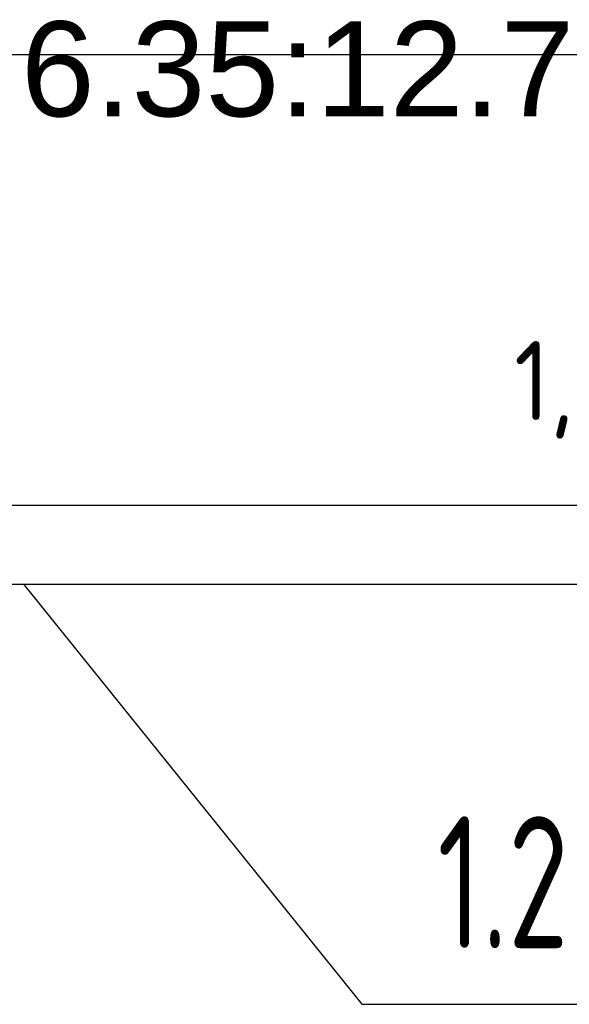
# Model space of a CAD drawing. Header units: millimetres. Extents: x -367720 to -162733, y 309172 to 337444.
# Tile 5 of 256: x -362552 to -361684, y 315841 to 317397. Entities that reach past the tile are written whole.
import ezdxf
from ezdxf.enums import TextEntityAlignment as Align

# ---------------------------------------------------------------- set-up
doc = ezdxf.new("R2010")
doc.units = ezdxf.units.MM
doc.header["$LTSCALE"] = 10
doc.header["$MEASUREMENT"] = 0
doc.linetypes.add('HIDDEN', pattern=[0.375, 0.25, -0.125])
doc.layers.get('0').update_dxf_attribs({"color": 255, "lineweight": 13})
for name, color, linetype, lineweight in [('LATS_PIPE_REFRIGERANT_INDEX', 1, 'Continuous', 0), ('VZ1', 6, 'Continuous', 18), ('vzt-odvod', 6, 'Continuous', 40), ('vzt-popis', 81, 'Continuous', 20), ('vzt-přívod', 2, 'Continuous', 40)]:
    doc.layers.add(name, color=color, linetype=linetype, lineweight=lineweight)
for name, color, linetype in [('VZT_odvod', 6, 'Continuous'), ('VZT_pozice', 1, 'Continuous'), ('ÚT_CHL-ovladač', 4, 'Continuous')]:
    doc.layers.add(name, color=color, linetype=linetype)
doc.styles.add('ISO8', font='ISO8.shx')
doc.styles.add('LATS_ANNO', font='arial.ttf')
doc.styles.add('ROMANS', font='ROMANS.shx', dxfattribs={"height": 80})

# ---------------------------------------------------------------- blocks, each defined once
blk = doc.blocks.new('A$C44164CF6')
at = {"layer": 'ÚT_CHL-ovladač'}
blk.add_line((-10956.1, -1578.2), (-6183.3, -1578.2), dxfattribs=at)
at = {"layer": 'LATS_PIPE_REFRIGERANT_INDEX', "color": 7, "style": 'LATS_ANNO'}
blk.add_text('6.35:12.7', height=150, dxfattribs=at).set_placement((-6893.3, -1601.1), align=Align.MIDDLE_RIGHT)
at = {"layer": 'VZ1', "extrusion": (0, -1, -1.22461e-16), "style": 'ROMANS', "width": 0.8, "flags": 1}
for tag, p in [('MATERIAL', (-2269.1, 3112.5, -14812.2)), ('PRIRUBA', (-2269.1, 3112.5, -14812.2)), ('PRUTOK', (-2269.1, 3112.5, -14812.2)), ('PLOCHA', (-2269.1, 3112.5, -14812.2)), ('OBVOD', (-2269.1, 3112.5, -14812.2)), ('NAZEV', (-2269.1, 3112.5, -14812.2)), ('USEK', (-2269.1, 3112.5, -14812.2)), ('KOTA', (-2269.1, 3112.5, -14812.2)), ('TVAR', (-2269.1, 3112.5, -14812.2)), ('NB2', (-2269.1, 3112.5, -14812.2)), ('NB1', (-2269.1, 3112.5, -14812.2)), ('POS', (-2269.1, 3112.5, -14812.2)), ('DB', (-2269.1, 3112.5, -14812.2)), ('DA', (-2269.1, 3112.5, -14812.2)), ('B2', (-2269.1, 3112.5, -14812.2)), ('A2', (-2269.1, 3112.5, -14812.2)), ('B1', (-2269.1, 3112.5, -14812.2)), ('A1', (-2269.1, 3112.5, -14812.2)), ('LT', (-2269.1, 3112.5, -14812.2)), ('MATERIAL', (99885.3, 3112.5, -14812.2)), ('PRIRUBA', (99885.3, 3112.5, -14812.2)), ('PRUTOK', (99885.3, 3112.5, -14812.2)), ('PLOCHA', (99885.3, 3112.5, -14812.2)), ('OBVOD', (99885.3, 3112.5, -14812.2)), ('NAZEV', (99885.3, 3112.5, -14812.2)), ('USEK', (99885.3, 3112.5, -14812.2)), ('KOTA', (99885.3, 3112.5, -14812.2)), ('TVAR', (99885.3, 3112.5, -14812.2)), ('NB2', (99885.3, 3112.5, -14812.2)), ('NB1', (99885.3, 3112.5, -14812.2)), ('POS', (99885.3, 3112.5, -14812.2)), ('DB', (99885.3, 3112.5, -14812.2)), ('DA', (99885.3, 3112.5, -14812.2)), ('B2', (99885.3, 3112.5, -14812.2)), ('B1', (99885.3, 3112.5, -14812.2)), ('LT', (99885.3, 3112.5, -14812.2)), ('A2', (99885.3, 3112.5, -14812.2)), ('A1', (99885.3, 3112.5, -14812.2))]:
    blk.add_attdef(tag, p, '', height=1, rotation=180, dxfattribs=at)
at = {"layer": 'VZ1', "extrusion": (1.22461e-16, 1, 4.44089e-16), "style": 'ROMANS', "width": 0.8, "flags": 1}
for tag, p in [('MATERIAL', (2269.1, 2852.5, 14812.2)), ('PRIRUBA', (2269.1, 2852.5, 14812.2)), ('IZOLACE', (2269.1, 2852.5, 14812.2)), ('PRUTOK', (2269.1, 2852.5, 14812.2)), ('PLOCHA', (2269.1, 2852.5, 14812.2)), ('NASTCE', (2269.1, 2852.5, 14812.2)), ('OBVOD', (2269.1, 2852.5, 14812.2)), ('NAZEV', (2269.1, 2852.5, 14812.2)), ('USEK', (2269.1, 2852.5, 14812.2)), ('KOTA', (2269.1, 2852.5, 14812.2)), ('TVAR', (2269.1, 2852.5, 14812.2)), ('NB2', (2269.1, 2852.5, 14812.2)), ('NB1', (2269.1, 2852.5, 14812.2)), ('POS', (2269.1, 2852.5, 14812.2)), ('VS', (2269.1, 2852.5, 14812.2)), ('B1', (2269.1, 2852.5, 14812.2)), ('A1', (2269.1, 2852.5, 14812.2)), ('LT', (2269.1, 2852.5, 14812.2)), ('MATERIAL', (-99885.3, 2852.5, 14812.2)), ('PRIRUBA', (-99885.3, 2852.5, 14812.2)), ('IZOLACE', (-99885.3, 2852.5, 14812.2)), ('PRUTOK', (-99885.3, 2852.5, 14812.2)), ('PLOCHA', (-99885.3, 2852.5, 14812.2)), ('NASTCE', (-99885.3, 2852.5, 14812.2)), ('OBVOD', (-99885.3, 2852.5, 14812.2)), ('NAZEV', (-99885.3, 2852.5, 14812.2)), ('USEK', (-99885.3, 2852.5, 14812.2)), ('KOTA', (-99885.3, 2852.5, 14812.2)), ('TVAR', (-99885.3, 2852.5, 14812.2)), ('NB2', (-99885.3, 2852.5, 14812.2)), ('NB1', (-99885.3, 2852.5, 14812.2)), ('POS', (-99885.3, 2852.5, 14812.2)), ('B1', (-99885.3, 2852.5, 14812.2)), ('VS', (-99885.3, 2852.5, 14812.2)), ('LT', (-99885.3, 2852.5, 14812.2)), ('A1', (-99885.3, 2852.5, 14812.2))]:
    blk.add_attdef(tag, p, '', height=1, dxfattribs=at)
at = {"layer": 'vzt-popis', "insert": (-6988.1, -2031.1), "char_height": 125, "attachment_point": 1, "style": 'ISO8'}
blk.add_mtext_dynamic_manual_height_columns('{\\Fisocp|c238;1,6kW}', width=304.723, gutter_width=1, heights=[0], dxfattribs=at)
blk = doc.blocks.new('LU-H')
at = {"linetype": 'ByBlock', "style": 'ISO8'}
blk.add_attdef('LU-WERT', text='', height=1, dxfattribs=at).set_placement((0.0065, -0.0082), align=Align.CENTER)
blk = doc.blocks.new('A$C44067DDB')
at = {"layer": 'vzt-odvod', "lineweight": 30}
for p, q in [((2063.1013, 4009.7228, 3000), (4494.6938, 4009.7228, 3000)), ((2063.1013, 3884.7296, 2999.1009), (4494.6938, 3884.7256, 2999.6324))]:
    blk.add_line(p, q, dxfattribs=at)
at = {"layer": 'VZT_pozice', "color": 7}
blk.add_line((2737.046, 3884.7285, 2999.2482), (3271.1332, 3221.122, 2999.2482), dxfattribs=at)
at = {"layer": 'VZT_pozice', "color": 2}
blk.add_line((3271.1332, 3221.122, 2999.2482), (3919.9877, 3221.122, 2999.2482), dxfattribs=at)
at = {"layer": 'VZT_odvod', "linetype": 'HIDDEN', "ltscale": 200}
ref = blk.add_blockref('LU-H', (3684.7577, 3311.7882, 2989.2482), dxfattribs=dict(at, xscale=-250, yscale=250, zscale=250))
ref.add_attrib('LU-WERT', '1.29', dxfattribs={"layer": '0', "linetype": 'ByBlock', "height": 208.33333, "style": 'ISO8', "width": 0.75}).set_placement((3545.9505, 3309.7366, 2989.2482), align=Align.CENTER)
at = {"layer": 'VZ1', "extrusion": (1.04009e-13, 1, -4.87544e-15), "style": 'ROMANS', "width": 0.8, "flags": 1}
for tag in ['KOTA', 'USEK', 'TVAR', 'POS', 'NB2', 'NB1', 'VS', 'LT', 'D']:
    blk.add_attdef(tag, (-111318.983, 5039.0799, 11669.1415), '', height=1, dxfattribs=at)
at = {"layer": 'VZ1', "extrusion": (1, -3.06152e-16, 0), "style": 'ROMANS', "width": 0.8, "flags": 1}
for tag in ['NB2', 'NB1', 'PRUTOK', 'USEK', 'KOTA', 'NAZEV', 'PRIRUBA2', 'POS', 'MATERIAL', 'PRUMER', 'PLOCHA', 'LT', 'UHEL', 'R', 'D', 'TVAR']:
    blk.add_attdef(tag, (11669.1415, 5039.0799, 111318.983), '', height=1, rotation=90, dxfattribs=at)
at = {"layer": 'VZ1', "extrusion": (-2.71917e-32, 1, -4.44089e-16), "style": 'ROMANS', "width": 0.8, "flags": 1}
for tag, p in [('MATERIAL', (-177204.9859, 2943.2966, 11491.6104)), ('PRIRUBA', (-177204.9859, 2943.2966, 11491.6104)), ('PRUTOK', (-177204.9859, 2943.2966, 11491.6104)), ('PLOCHA', (-177204.9859, 2943.2966, 11491.6104)), ('OBVOD', (-177204.9859, 2943.2966, 11491.6104)), ('NAZEV', (-177204.9859, 2943.2966, 11491.6104)), ('KOTA', (-177204.9859, 2943.2966, 11491.6104)), ('USEK', (-177204.9859, 2943.2966, 11491.6104)), ('TVAR', (-177204.9859, 2943.2966, 11491.6104)), ('NBN', (-177204.9859, 2943.2966, 11491.6104)), ('POS', (-177204.9859, 2943.2966, 11491.6104)), ('NB3', (-177204.9859, 2943.2966, 11491.6104)), ('VS', (-177204.9859, 2943.2966, 11491.6104)), ('LT', (-177204.9859, 2943.2966, 11491.6104)), ('B', (-177204.9859, 2943.2966, 11491.6104)), ('R', (-177204.9859, 2943.2966, 11491.6104)), ('A', (-177204.9859, 2943.2966, 11491.6104)), ('MATERIAL', (-11332.888, 6131.7212, 9501.275)), ('MATERIAL', (-11332.9671, 2943.2966, 9501.275)), ('PRIRUBA', (-11332.888, 6131.7212, 9501.275)), ('PRIRUBA', (-11332.9671, 2943.2966, 9501.275)), ('PRUTOK', (-11332.888, 6131.7212, 9501.275)), ('PRUTOK', (-11332.9671, 2943.2966, 9501.275)), ('PLOCHA', (-11332.888, 6131.7212, 9501.275)), ('PLOCHA', (-11332.9671, 2943.2966, 9501.275)), ('OBVOD', (-11332.888, 6131.7212, 9501.275)), ('OBVOD', (-11332.9671, 2943.2966, 9501.275)), ('NAZEV', (-11332.888, 6131.7212, 9501.275)), ('NAZEV', (-11332.9671, 2943.2966, 9501.275)), ('KOTA', (-11332.888, 6131.7212, 9501.275)), ('USEK', (-11332.888, 6131.7212, 9501.275)), ('KOTA', (-11332.9671, 2943.2966, 9501.275)), ('USEK', (-11332.9671, 2943.2966, 9501.275)), ('TVAR', (-11332.888, 6131.7212, 9501.275)), ('TVAR', (-11332.9671, 2943.2966, 9501.275)), ('NBN', (-11332.888, 6131.7212, 9501.275)), ('NBN', (-11332.9671, 2943.2966, 9501.275)), ('POS', (-11332.888, 6131.7212, 9501.275)), ('NB3', (-11332.888, 6131.7212, 9501.275)), ('POS', (-11332.9671, 2943.2966, 9501.275)), ('NB3', (-11332.9671, 2943.2966, 9501.275)), ('VS', (-11332.888, 6131.7212, 9501.275)), ('LT', (-11332.888, 6131.7212, 9501.275)), ('VS', (-11332.9671, 2943.2966, 9501.275)), ('LT', (-11332.9671, 2943.2966, 9501.275)), ('B', (-11332.888, 6131.7212, 9501.275)), ('R', (-11332.888, 6131.7212, 9501.275)), ('A', (-11332.888, 6131.7212, 9501.275)), ('B', (-11332.9671, 2943.2966, 9501.275)), ('R', (-11332.9671, 2943.2966, 9501.275)), ('A', (-11332.9671, 2943.2966, 9501.275)), ('MATERIAL', (-109446.9123, 2943.2966, 9501.275)), ('PRIRUBA', (-109446.9123, 2943.2966, 9501.275)), ('PRUTOK', (-109446.9123, 2943.2966, 9501.275)), ('PLOCHA', (-109446.9123, 2943.2966, 9501.275)), ('OBVOD', (-109446.9123, 2943.2966, 9501.275)), ('NAZEV', (-109446.9123, 2943.2966, 9501.275)), ('KOTA', (-109446.9123, 2943.2966, 9501.275)), ('USEK', (-109446.9123, 2943.2966, 9501.275)), ('TVAR', (-109446.9123, 2943.2966, 9501.275)), ('NBN', (-109446.9123, 2943.2966, 9501.275)), ('POS', (-109446.9123, 2943.2966, 9501.275)), ('NB3', (-109446.9123, 2943.2966, 9501.275)), ('VS', (-109446.9123, 2943.2966, 9501.275)), ('LT', (-109446.9123, 2943.2966, 9501.275)), ('B', (-109446.9123, 2943.2966, 9501.275)), ('R', (-109446.9123, 2943.2966, 9501.275)), ('A', (-109446.9123, 2943.2966, 9501.275))]:
    blk.add_attdef(tag, p, '', height=1, dxfattribs=at)
at = {"layer": 'VZ1', "extrusion": (-1, 0, 0), "style": 'ROMANS', "width": 0.8, "flags": 1}
for tag, p in [('NB3', (-11312.8354, 2943.2966, -178642.0188)), ('PRUTOK', (-11312.8354, 2943.2966, -178642.0188)), ('USEK', (-11312.8354, 2943.2966, -178642.0188)), ('VS', (-11312.8354, 2943.2966, -178642.0188)), ('NAZEV', (-11312.8354, 2943.2966, -178642.0188)), ('KOTA', (-11312.8354, 2943.2966, -178642.0188)), ('POS', (-11312.8354, 2943.2966, -178642.0188)), ('MATERIAL', (-11312.8354, 2943.2966, -178642.0188)), ('PRIRUBA', (-11312.8354, 2943.2966, -178642.0188)), ('PLOCHA', (-11312.8354, 2943.2966, -178642.0188)), ('OBVOD', (-11312.8354, 2943.2966, -178642.0188)), ('R', (-11312.8354, 2943.2966, -178642.0188)), ('LT', (-11312.8354, 2943.2966, -178642.0188)), ('B', (-11312.8354, 2943.2966, -178642.0188)), ('A', (-11312.8354, 2943.2966, -178642.0188)), ('TVAR', (-11312.8354, 2943.2966, -178642.0188)), ('NB3', (-9322.5, 6131.7212, -12769.9209)), ('PRUTOK', (-9322.5, 6131.7212, -12769.9209)), ('USEK', (-9322.5, 6131.7212, -12769.9209)), ('VS', (-9322.5, 6131.7212, -12769.9209)), ('NAZEV', (-9322.5, 6131.7212, -12769.9209)), ('KOTA', (-9322.5, 6131.7212, -12769.9209)), ('POS', (-9322.5, 6131.7212, -12769.9209)), ('MATERIAL', (-9322.5, 6131.7212, -12769.9209)), ('PRIRUBA', (-9322.5, 6131.7212, -12769.9209)), ('PLOCHA', (-9322.5, 6131.7212, -12769.9209)), ('OBVOD', (-9322.5, 6131.7212, -12769.9209)), ('R', (-9322.5, 6131.7212, -12769.9209)), ('LT', (-9322.5, 6131.7212, -12769.9209)), ('B', (-9322.5, 6131.7212, -12769.9209)), ('A', (-9322.5, 6131.7212, -12769.9209)), ('TVAR', (-9322.5, 6131.7212, -12769.9209)), ('NB3', (-9322.5, 2943.2966, -12770)), ('PRUTOK', (-9322.5, 2943.2966, -12770)), ('USEK', (-9322.5, 2943.2966, -12770)), ('VS', (-9322.5, 2943.2966, -12770)), ('NAZEV', (-9322.5, 2943.2966, -12770)), ('KOTA', (-9322.5, 2943.2966, -12770)), ('POS', (-9322.5, 2943.2966, -12770)), ('MATERIAL', (-9322.5, 2943.2966, -12770)), ('PRIRUBA', (-9322.5, 2943.2966, -12770)), ('PLOCHA', (-9322.5, 2943.2966, -12770)), ('OBVOD', (-9322.5, 2943.2966, -12770)), ('R', (-9322.5, 2943.2966, -12770)), ('LT', (-9322.5, 2943.2966, -12770)), ('B', (-9322.5, 2943.2966, -12770)), ('A', (-9322.5, 2943.2966, -12770)), ('TVAR', (-9322.5, 2943.2966, -12770)), ('NB3', (-9322.5, 2943.2966, -110883.9452)), ('PRUTOK', (-9322.5, 2943.2966, -110883.9452)), ('USEK', (-9322.5, 2943.2966, -110883.9452)), ('VS', (-9322.5, 2943.2966, -110883.9452)), ('NAZEV', (-9322.5, 2943.2966, -110883.9452)), ('KOTA', (-9322.5, 2943.2966, -110883.9452)), ('POS', (-9322.5, 2943.2966, -110883.9452)), ('MATERIAL', (-9322.5, 2943.2966, -110883.9452)), ('PRIRUBA', (-9322.5, 2943.2966, -110883.9452)), ('PLOCHA', (-9322.5, 2943.2966, -110883.9452)), ('OBVOD', (-9322.5, 2943.2966, -110883.9452)), ('R', (-9322.5, 2943.2966, -110883.9452)), ('LT', (-9322.5, 2943.2966, -110883.9452)), ('B', (-9322.5, 2943.2966, -110883.9452)), ('A', (-9322.5, 2943.2966, -110883.9452)), ('TVAR', (-9322.5, 2943.2966, -110883.9452))]:
    blk.add_attdef(tag, p, '', height=1, rotation=270, dxfattribs=at)
at = {"layer": 'VZ1', "extrusion": (1, -2.32324e-14, 0), "style": 'ROMANS', "width": 0.8, "flags": 1}
for tag in ['NB2', 'NB1', 'PRUTOK', 'USEK', 'KOTA', 'NAZEV', 'PRIRUBA2', 'POS', 'MATERIAL', 'PRUMER', 'PLOCHA', 'LT', 'UHEL', 'R', 'D', 'TVAR']:
    blk.add_attdef(tag, (11224.1742, 2147.9426, 13745.0379), '', height=1, rotation=270, dxfattribs=at)
at = {"layer": 'VZ1', "extrusion": (-1.83691e-16, -1, 0), "style": 'ROMANS', "width": 0.8, "flags": 1}
for tag in ['POZNAMKA', 'NB2', 'NB1', 'DATA-HODNOTA', 'DATA-KLIC', 'PRUTOK', 'USEK', 'DRUHTLUM', 'ZETA', 'PR', 'TYP', 'NAZEV', 'POS', 'VETA']:
    blk.add_attdef(tag, (111863.9472, 3000, -10940.785), '', height=1, dxfattribs=at)
at = {"layer": 'VZ1', "extrusion": (0, 1, -1.26974e-15), "style": 'ROMANS', "width": 0.8, "flags": 1}
for tag in ['PRIRUBA2', 'MATERIAL', 'PRUMER', 'IZOLACE', 'PRUTOK', 'PLOCHA', 'NASTCE', 'NAZEV', 'KOTA', 'USEK', 'TVAR', 'POS', 'NB2', 'NB1', 'VS', 'LT', 'D']:
    blk.add_attdef(tag, (-111858.983, 2389.3275, 10075), '', height=1, dxfattribs=at)
at = {"layer": 'VZ1', "style": 'ROMANS', "width": 0.8, "flags": 1}
for tag in ['VS', 'OBVOD', 'USEK', 'IZOLACE', 'NASTCE', 'PRUTOK', 'KOTA', 'POS', 'PRIRUBA', 'PLOCHA', 'A1', 'TVAR', 'NB2', 'NB1', 'NAZEV', 'MATERIAL', 'LT', 'B1']:
    blk.add_attdef(tag, (12740, 9530), '', height=1, rotation=270, dxfattribs=at)
at = {"layer": 'VZ1', "extrusion": (0, -1, 0), "style": 'ROMANS', "width": 0.8, "flags": 1}
for tag, p in [('NBN', (179201.405, 2639.0523, -9490.3354)), ('NB3', (179201.405, 2639.0523, -9490.3354)), ('PRUTOK', (179201.405, 2639.0523, -9490.3354)), ('USEK', (179201.405, 2639.0523, -9490.3354)), ('VS', (179201.405, 2639.0523, -9490.3354)), ('NAZEV', (179201.405, 2639.0523, -9490.3354)), ('KOTA', (179201.405, 2639.0523, -9490.3354)), ('POS', (179201.405, 2639.0523, -9490.3354)), ('MATERIAL', (179201.405, 2639.0523, -9490.3354)), ('PRIRUBA', (179201.405, 2639.0523, -9490.3354)), ('PLOCHA', (179201.405, 2639.0523, -9490.3354)), ('OBVOD', (179201.405, 2639.0523, -9490.3354)), ('R', (179201.405, 2639.0523, -9490.3354)), ('LT', (179201.405, 2639.0523, -9490.3354)), ('B', (179201.405, 2639.0523, -9490.3354)), ('A', (179201.405, 2639.0523, -9490.3354)), ('TVAR', (179201.405, 2639.0523, -9490.3354)), ('NBN', (13329.3863, 2639.0523, -7500)), ('NB3', (13329.3863, 2639.0523, -7500)), ('PRUTOK', (13329.3863, 2639.0523, -7500)), ('USEK', (13329.3863, 2639.0523, -7500)), ('VS', (13329.3863, 2639.0523, -7500)), ('NAZEV', (13329.3863, 2639.0523, -7500)), ('KOTA', (13329.3863, 2639.0523, -7500)), ('POS', (13329.3863, 2639.0523, -7500)), ('MATERIAL', (13329.3863, 2639.0523, -7500)), ('PRIRUBA', (13329.3863, 2639.0523, -7500)), ('PLOCHA', (13329.3863, 2639.0523, -7500)), ('OBVOD', (13329.3863, 2639.0523, -7500)), ('R', (13329.3863, 2639.0523, -7500)), ('LT', (13329.3863, 2639.0523, -7500)), ('B', (13329.3863, 2639.0523, -7500)), ('A', (13329.3863, 2639.0523, -7500)), ('TVAR', (13329.3863, 2639.0523, -7500)), ('TVAR', (111443.3315, 2639.0523, -7500)), ('A', (111443.3315, 2639.0523, -7500)), ('B', (111443.3315, 2639.0523, -7500)), ('LT', (111443.3315, 2639.0523, -7500)), ('R', (111443.3315, 2639.0523, -7500)), ('OBVOD', (111443.3315, 2639.0523, -7500)), ('PLOCHA', (111443.3315, 2639.0523, -7500)), ('PRIRUBA', (111443.3315, 2639.0523, -7500)), ('MATERIAL', (111443.3315, 2639.0523, -7500)), ('POS', (111443.3315, 2639.0523, -7500)), ('KOTA', (111443.3315, 2639.0523, -7500)), ('NAZEV', (111443.3315, 2639.0523, -7500)), ('VS', (111443.3315, 2639.0523, -7500)), ('USEK', (111443.3315, 2639.0523, -7500)), ('PRUTOK', (111443.3315, 2639.0523, -7500)), ('NB3', (111443.3315, 2639.0523, -7500)), ('NBN', (111443.3315, 2639.0523, -7500)), ('NBN', (111443.3315, 2639.0523, -7500)), ('NB3', (111443.3315, 2639.0523, -7500)), ('PRUTOK', (111443.3315, 2639.0523, -7500)), ('USEK', (111443.3315, 2639.0523, -7500)), ('VS', (111443.3315, 2639.0523, -7500)), ('NAZEV', (111443.3315, 2639.0523, -7500)), ('KOTA', (111443.3315, 2639.0523, -7500)), ('POS', (111443.3315, 2639.0523, -7500)), ('MATERIAL', (111443.3315, 2639.0523, -7500)), ('PRIRUBA', (111443.3315, 2639.0523, -7500)), ('PLOCHA', (111443.3315, 2639.0523, -7500)), ('OBVOD', (111443.3315, 2639.0523, -7500)), ('R', (111443.3315, 2639.0523, -7500)), ('LT', (111443.3315, 2639.0523, -7500)), ('B', (111443.3315, 2639.0523, -7500)), ('A', (111443.3315, 2639.0523, -7500)), ('TVAR', (111443.3315, 2639.0523, -7500))]:
    blk.add_attdef(tag, p, '', height=1, rotation=90, dxfattribs=at)
at = {"layer": 'VZ1', "extrusion": (2.83287e-14, -1, 0), "style": 'ROMANS', "width": 0.8, "flags": 1}
for tag, p in [('IZOLACE', (4619.6938, 3000, -5099.5832)), ('NASTCE', (4619.6938, 3000, -5099.5832)), ('NB2', (4619.6938, 3000, -5099.5832)), ('NB1', (4619.6938, 3000, -5099.5832)), ('VS', (4619.6938, 3000, -5099.5832)), ('PRUTOK', (4619.6938, 3000, -5099.5832)), ('USEK', (4619.6938, 3000, -5099.5832)), ('KOTA', (4619.6938, 3000, -5099.5832)), ('NAZEV', (4619.6938, 3000, -5099.5832)), ('PRIRUBA2', (4619.6938, 3000, -5099.5832)), ('POS', (4619.6938, 3000, -5099.5832)), ('MATERIAL', (4619.6938, 3000, -5099.5832)), ('PRUMER', (4619.6938, 3000, -5099.5832)), ('PLOCHA', (4619.6938, 3000, -5099.5832)), ('LT', (4619.6938, 3000, -5099.5832)), ('D', (4619.6938, 3000, -5099.5832)), ('TVAR', (4619.6938, 3000, -5099.5832)), ('IZOLACE', (102733.639, 3000, -4512.6709)), ('NASTCE', (102733.639, 3000, -4512.6709)), ('NB2', (102733.639, 3000, -4512.6709)), ('NB1', (102733.639, 3000, -4512.6709)), ('VS', (102733.639, 3000, -4512.6709)), ('PRUTOK', (102733.639, 3000, -4512.6709)), ('USEK', (102733.639, 3000, -4512.6709)), ('KOTA', (102733.639, 3000, -4512.6709)), ('NAZEV', (102733.639, 3000, -4512.6709)), ('PRIRUBA2', (102733.639, 3000, -4512.6709)), ('POS', (102733.639, 3000, -4512.6709)), ('MATERIAL', (102733.639, 3000, -4512.6709)), ('PRUMER', (102733.639, 3000, -4512.6709)), ('PLOCHA', (102733.639, 3000, -4512.6709)), ('LT', (102733.639, 3000, -4512.6709)), ('D', (102733.639, 3000, -4512.6709)), ('TVAR', (102733.639, 3000, -4512.6709))]:
    blk.add_attdef(tag, p, '', height=1, dxfattribs=at)
at = {"layer": 'vzt-přívod', "lineweight": 30, "extrusion": (-1, 0, 0), "style": 'ROMANS', "width": 0.8, "flags": 1}
for p in [(-11312.8354, 2943.2966, -178642.0188), (-9322.5, 6131.7212, -12769.9209), (-9322.5, 2943.2966, -12770), (-9322.5, 2943.2966, -110883.9452)]:
    blk.add_attdef('NBN', p, '', height=1, rotation=270, dxfattribs=at)
at = {"layer": 'vzt-přívod', "lineweight": 30, "extrusion": (0.707107, 0.707107, 0), "style": 'ROMANS', "width": 0.8, "flags": 1}
for tag, p in [('PRIRUBA2', (-1079.1254, 2936.5022, 15975.6328)), ('MATERIAL', (-1079.1254, 2936.5022, 15975.6328)), ('PRUMER', (-1079.1254, 2936.5022, 15975.6328)), ('IZOLACE', (-1079.1254, 2936.5022, 15975.6328)), ('PRUTOK', (-1079.1254, 2936.5022, 15975.6328)), ('PLOCHA', (-1079.1254, 2936.5022, 15975.6328)), ('NASTCE', (-1079.1254, 2936.5022, 15975.6328)), ('NAZEV', (-1079.1254, 2936.5022, 15975.6328)), ('KOTA', (-1079.1254, 2936.5022, 15975.6328)), ('USEK', (-1079.1254, 2936.5022, 15975.6328)), ('TVAR', (-1079.1254, 2936.5022, 15975.6328)), ('POS', (-1079.1254, 2936.5022, 15975.6328)), ('NB2', (-1079.1254, 2936.5022, 15975.6328)), ('NB1', (-1079.1254, 2936.5022, 15975.6328)), ('VS', (-1079.1254, 2936.5022, 15975.6328)), ('LT', (-1079.1254, 2936.5022, 15975.6328)), ('D', (-1079.1254, 2936.5022, 15975.6328)), ('PRIRUBA2', (-70456.1614, 2936.5022, 85352.6688)), ('MATERIAL', (-70456.1614, 2936.5022, 85352.6688)), ('PRUMER', (-70456.1614, 2936.5022, 85352.6688)), ('IZOLACE', (-70456.1614, 2936.5022, 85352.6688)), ('PRUTOK', (-70456.1614, 2936.5022, 85352.6688)), ('PLOCHA', (-70456.1614, 2936.5022, 85352.6688)), ('NASTCE', (-70456.1614, 2936.5022, 85352.6688)), ('NAZEV', (-70456.1614, 2936.5022, 85352.6688)), ('KOTA', (-70456.1614, 2936.5022, 85352.6688)), ('USEK', (-70456.1614, 2936.5022, 85352.6688)), ('TVAR', (-70456.1614, 2936.5022, 85352.6688)), ('POS', (-70456.1614, 2936.5022, 85352.6688)), ('NB2', (-70456.1614, 2936.5022, 85352.6688)), ('NB1', (-70456.1614, 2936.5022, 85352.6688)), ('VS', (-70456.1614, 2936.5022, 85352.6688)), ('LT', (-70456.1614, 2936.5022, 85352.6688)), ('D', (-70456.1614, 2936.5022, 85352.6688))]:
    blk.add_attdef(tag, p, '', height=1, dxfattribs=at)
at = {"layer": 'vzt-přívod', "lineweight": 30, "style": 'ROMANS', "width": 0.8, "flags": 1}
for tag, p in [('USEK', (11882.7585, 10460.1981, 2936.5022)), ('UHEL', (11882.7585, 10460.1981, 2936.5022)), ('PRUTOK', (11882.7585, 10460.1981, 2936.5022)), ('KOTA', (11882.7585, 10460.1981, 2936.5022)), ('PRIRUBA2', (11882.7585, 10460.1981, 2936.5022)), ('POS', (11882.7585, 10460.1981, 2936.5022)), ('PRUMER', (11882.7585, 10460.1981, 2936.5022)), ('PLOCHA', (11882.7585, 10460.1981, 2936.5022)), ('TVAR', (11882.7585, 10460.1981, 2936.5022)), ('NB2', (11882.7585, 10460.1981, 2936.5022)), ('NB1', (11882.7585, 10460.1981, 2936.5022)), ('NAZEV', (11882.7585, 10460.1981, 2936.5022)), ('MATERIAL', (11882.7585, 10460.1981, 2936.5022)), ('LT', (11882.7585, 10460.1981, 2936.5022)), ('R', (11882.7585, 10460.1981, 2936.5022)), ('D', (11882.7585, 10460.1981, 2936.5022)), ('USEK', (109996.7036, 10460.1981, 2936.5022)), ('UHEL', (109996.7036, 10460.1981, 2936.5022)), ('PRUTOK', (109996.7036, 10460.1981, 2936.5022)), ('KOTA', (109996.7036, 10460.1981, 2936.5022)), ('PRIRUBA2', (109996.7036, 10460.1981, 2936.5022)), ('POS', (109996.7036, 10460.1981, 2936.5022)), ('PRUMER', (109996.7036, 10460.1981, 2936.5022)), ('PLOCHA', (109996.7036, 10460.1981, 2936.5022)), ('TVAR', (109996.7036, 10460.1981, 2936.5022)), ('NB2', (109996.7036, 10460.1981, 2936.5022)), ('NB1', (109996.7036, 10460.1981, 2936.5022)), ('NAZEV', (109996.7036, 10460.1981, 2936.5022)), ('MATERIAL', (109996.7036, 10460.1981, 2936.5022)), ('LT', (109996.7036, 10460.1981, 2936.5022)), ('R', (109996.7036, 10460.1981, 2936.5022)), ('D', (109996.7036, 10460.1981, 2936.5022))]:
    blk.add_attdef(tag, p, '', height=1, rotation=270, dxfattribs=at)
at = {"layer": 'vzt-přívod', "lineweight": 30, "extrusion": (-1, 0, 1.77636e-15), "style": 'ROMANS', "width": 0.8, "flags": 1}
for tag in ['IZOLACE', 'NASTCE', 'NB2', 'NB1', 'VS', 'PRUTOK', 'USEK', 'KOTA', 'NAZEV', 'POS', 'MATERIAL', 'PRIRUBA', 'PLOCHA', 'OBVOD', 'LT', 'B1', 'A1', 'TVAR']:
    blk.add_attdef(tag, (-9530, 2813.2966, -12620), '', height=1, dxfattribs=at)

msp = doc.modelspace()

# ---------------------------------------------------------------- block references
msp.add_blockref('A$C44164CF6', (-354782.9, 318920.1))

# ---------------------------------------------------------------- next in the draw order: block references
msp.add_blockref('A$C44067DDB', (-365282.9, 312620.1))

doc.saveas('drawing.dxf')
